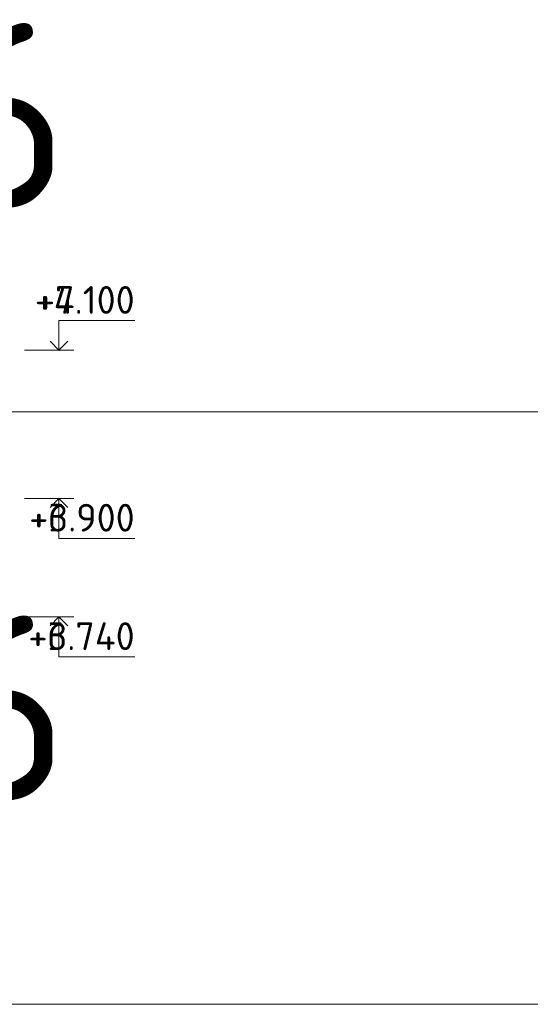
# Model space of a CAD drawing. Header units: metres. Extents: x -38 to 100, y -15 to 21.
# Tile 86 of 90: x 75.335 to 76.025, y 12.176 to 13.506. Entities that reach past the tile are written whole.
import ezdxf

# ---------------------------------------------------------------- set-up
doc = ezdxf.new("R2010")
doc.units = ezdxf.units.M
doc.layers.add('XR$5$Текст_ примечание', color=7, linetype='Continuous', lineweight=13)
doc.styles.add('ISOCPEUR', font='txt')

# ---------------------------------------------------------------- blocks, each defined once
blk = doc.blocks.new('СЛОЖНЫЙ_ОБЪЕКТ_6')
at = {"color": 7, "linetype": 'Continuous', "lineweight": 13, "transparency": 33554687}
blk.add_line((75.4084, 13.0595), (75.3417, 13.0595), dxfattribs=at)
blk.add_lwpolyline([(75.3884, 13.0595), (75.3884, 13.0995), (75.4907, 13.0995)], dxfattribs=at)
at = {"color": 7, "linetype": 'Continuous', "lineweight": 35, "transparency": 33554687}
blk.add_lwpolyline([(75.3763, 13.0716), (75.3884, 13.0595), (75.4005, 13.0716)], dxfattribs=at)
blk = doc.blocks.new('СЛОЖНЫЙ_ОБЪЕКТ_7')
at = {"color": 7, "linetype": 'Continuous', "lineweight": 13, "transparency": 33554687}
blk.add_line((75.4084, 12.8595), (75.3417, 12.8595), dxfattribs=at)
at = {"color": 7, "linetype": 'Continuous', "lineweight": 35, "transparency": 33554687}
blk.add_lwpolyline([(75.3763, 12.8474), (75.3884, 12.8595), (75.4005, 12.8474)], dxfattribs=at)
at = {"color": 7, "linetype": 'Continuous', "lineweight": 13, "transparency": 33554687}
blk.add_lwpolyline([(75.3884, 12.8595), (75.3884, 12.8055), (75.4907, 12.8055)], dxfattribs=at)
blk = doc.blocks.new('СЛОЖНЫЙ_ОБЪЕКТ_8')
at = {"color": 7, "linetype": 'Continuous', "lineweight": 13, "transparency": 33554687}
blk.add_line((75.4084, 12.6995), (75.3417, 12.6995), dxfattribs=at)
at = {"color": 7, "linetype": 'Continuous', "lineweight": 35, "transparency": 33554687}
blk.add_lwpolyline([(75.3763, 12.6874), (75.3884, 12.6995), (75.4005, 12.6874)], dxfattribs=at)
at = {"color": 7, "linetype": 'Continuous', "lineweight": 13, "transparency": 33554687}
blk.add_lwpolyline([(75.3884, 12.6995), (75.3884, 12.6455), (75.4907, 12.6455)], dxfattribs=at)
blk = doc.blocks.new('СЛОЖНЫЙ_ОБЪЕКТ_61')
at = {"color": 7, "linetype": 'Continuous', "lineweight": 13, "transparency": 33554687}
blk.add_line((75.4084, 13.0595), (75.3417, 13.0595), dxfattribs=at)
blk.add_lwpolyline([(75.3884, 13.0595), (75.3884, 13.0995), (75.4907, 13.0995)], dxfattribs=at)
at = {"color": 7, "linetype": 'Continuous', "lineweight": 35, "transparency": 33554687}
blk.add_lwpolyline([(75.3763, 13.0716), (75.3884, 13.0595), (75.4005, 13.0716)], dxfattribs=at)
blk = doc.blocks.new('СЛОЖНЫЙ_ОБЪЕКТ_62')
at = {"color": 7, "linetype": 'Continuous', "lineweight": 13, "transparency": 33554687}
blk.add_line((75.4084, 12.8595), (75.3417, 12.8595), dxfattribs=at)
at = {"color": 7, "linetype": 'Continuous', "lineweight": 35, "transparency": 33554687}
blk.add_lwpolyline([(75.3763, 12.8474), (75.3884, 12.8595), (75.4005, 12.8474)], dxfattribs=at)
at = {"color": 7, "linetype": 'Continuous', "lineweight": 13, "transparency": 33554687}
blk.add_lwpolyline([(75.3884, 12.8595), (75.3884, 12.8055), (75.4907, 12.8055)], dxfattribs=at)
blk = doc.blocks.new('СЛОЖНЫЙ_ОБЪЕКТ_63')
at = {"color": 7, "linetype": 'Continuous', "lineweight": 13, "transparency": 33554687}
blk.add_line((75.4084, 12.6995), (75.3417, 12.6995), dxfattribs=at)
at = {"color": 7, "linetype": 'Continuous', "lineweight": 35, "transparency": 33554687}
blk.add_lwpolyline([(75.3763, 12.6874), (75.3884, 12.6995), (75.4005, 12.6874)], dxfattribs=at)
at = {"color": 7, "linetype": 'Continuous', "lineweight": 13, "transparency": 33554687}
blk.add_lwpolyline([(75.3884, 12.6995), (75.3884, 12.6455), (75.4907, 12.6455)], dxfattribs=at)

msp = doc.modelspace()

# ---------------------------------------------------------------- linework, layer by layer
at = {"color": 7, "linetype": 'Continuous', "lineweight": 13, "transparency": 33554687}
for p, q in [((88.9757, 12.9764), (70.4757, 12.9764)), ((88.9757, 12.1764), (70.4757, 12.1764))]:
    msp.add_line(p, q, dxfattribs=at)
at = {"layer": 'XR$5$Текст_ примечание', "color": 7, "linetype": 'Continuous', "lineweight": 13, "transparency": 33554687}
for p, q in [((88.9757, 12.9764), (70.4757, 12.9764)), ((88.9757, 12.1764), (70.4757, 12.1764))]:
    msp.add_line(p, q, dxfattribs=at)

# ---------------------------------------------------------------- block references
at = {"color": 7, "linetype": 'Continuous', "lineweight": 35, "transparency": 33554687}
for name in ['СЛОЖНЫЙ_ОБЪЕКТ_6', 'СЛОЖНЫЙ_ОБЪЕКТ_61', 'СЛОЖНЫЙ_ОБЪЕКТ_7', 'СЛОЖНЫЙ_ОБЪЕКТ_62', 'СЛОЖНЫЙ_ОБЪЕКТ_8', 'СЛОЖНЫЙ_ОБЪЕКТ_63']:
    msp.add_blockref(name, (0, 0), dxfattribs=at)

# ---------------------------------------------------------------- texts
at = {"color": 7, "linetype": 'Continuous', "lineweight": 35, "transparency": 33554687, "char_height": 0.25, "width": 2.743715, "attachment_point": 7, "style": 'ISOCPEUR'}
for insert in [(72.9066, 13.2514), (72.9066, 12.4514)]:
    msp.add_mtext('\\W0.96;ГОСТ 34028-2016', dxfattribs=dict(at, insert=insert))
at = {"color": 7, "linetype": 'Continuous', "lineweight": 13, "transparency": 33554687, "char_height": 0.0375, "attachment_point": 9, "style": 'ISOCPEUR'}
for s, insert, width in [('\\A1;{\\fISOCPEUR|i0|b0;\\H0.037500;\\W1.000000;\\C7;+4.100}\\P', (75.4907, 13.1087), 0.155671), ('\\A1;{\\fISOCPEUR|i0|b0;\\H0.037500;\\W1.000000;\\C7;+7.100}\\P', (75.4907, 13.1087), 0.151875), ('\\A1;{\\fISOCPEUR|i0|b0;\\H0.037500;\\W1.000000;\\C7;+3.900}\\P', (75.4907, 12.8147), 0.160312), ('\\A1;{\\fISOCPEUR|i0|b0;\\H0.037500;\\W1.000000;\\C7;+6.900}\\P', (75.4907, 12.8147), 0.160312), ('\\A1;{\\fISOCPEUR|i0|b0;\\H0.037500;\\W1.000000;\\C7;+3.740}\\P', (75.4907, 12.6547), 0.164085), ('\\A1;{\\fISOCPEUR|i0|b0;\\H0.037500;\\W1.000000;\\C7;+6.740}\\P', (75.4907, 12.6547), 0.164085)]:
    msp.add_mtext(s, dxfattribs=dict(at, insert=insert, width=width))
at = {"layer": 'XR$5$Текст_ примечание', "color": 7, "linetype": 'Continuous', "lineweight": 35, "transparency": 33554687, "char_height": 0.25, "width": 2.743715, "attachment_point": 7, "style": 'ISOCPEUR'}
for insert in [(72.9066, 13.2514), (72.9066, 12.4514)]:
    msp.add_mtext('\\W0.96;ГОСТ 34028-2016', dxfattribs=dict(at, insert=insert))

doc.saveas('drawing.dxf')
